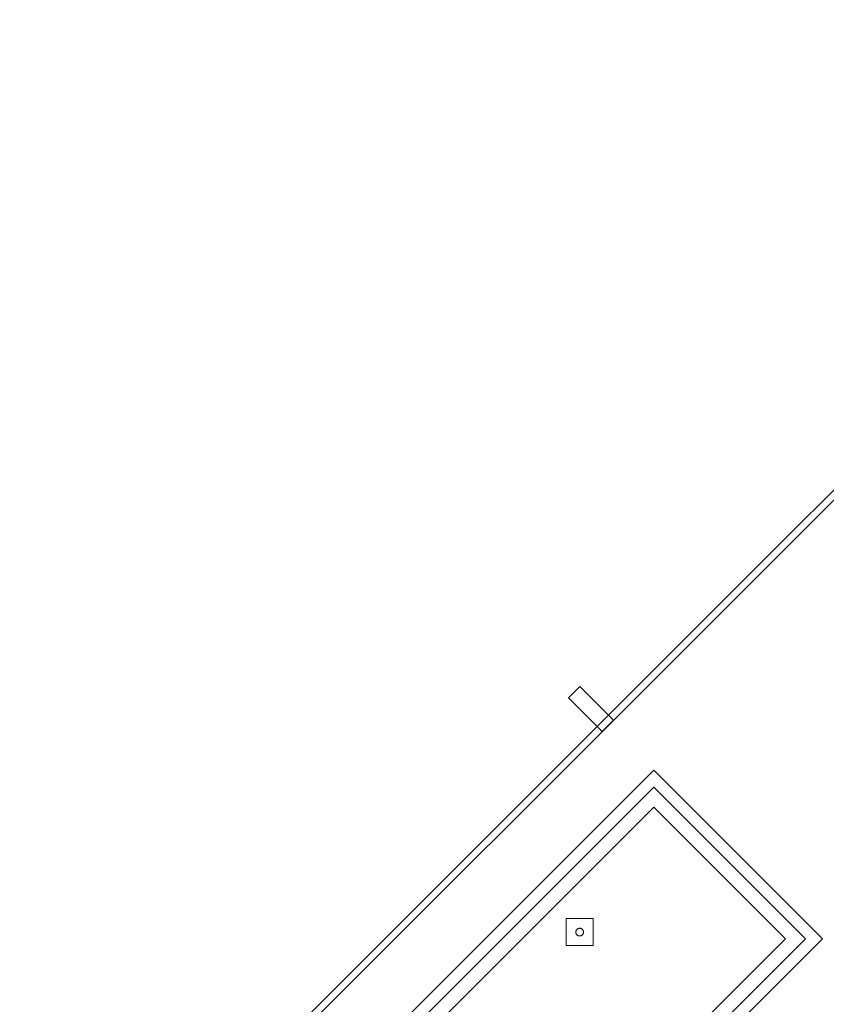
# Model space of a CAD drawing. Header units: metres. Extents: x 2172.2 to 2210.6, y 415.3 to 458.1.
# Tile 37 of 67: x 2173.1 to 2174.8, y 450.5 to 452.5. Entities that reach past the tile are written whole.
import ezdxf

# ---------------------------------------------------------------- set-up
doc = ezdxf.new("R2010")
doc.units = ezdxf.units.M
for name, color, linetype, lineweight in [('NC_N1_BANQUETTES', 7, 'CONTINUOUS', 13), ('NC_N1_GLAZING', 7, 'CONTINUOUS', 13), ('NC_N1_WALLS', 7, 'CONTINUOUS', 25)]:
    doc.layers.add(name, color=color, linetype=linetype, lineweight=lineweight)

# ---------------------------------------------------------------- blocks, each defined once
blk = doc.blocks.new('NC_N1_ARCHITECTURE')
at = {"layer": 'NC_N1_GLAZING', "linetype": 'CONTINUOUS', "lineweight": -2}
blk.add_lwpolyline([(-13.837099, 18.887014), (-13.826492, 18.876408), (-16.576925, 16.125977), (-16.58753, 16.136581)], close=True, dxfattribs=at)
at = {"layer": 'NC_N1_WALLS', "linetype": 'CONTINUOUS', "lineweight": -2}
blk.add_lwpolyline([(-15.722739, 17.121582), (-15.698698, 17.145624), (-15.627987, 17.074913), (-15.652029, 17.050871)], close=True, dxfattribs=at)
blk = doc.blocks.new('NC_N1_ANNEX_L_BANQUETTE')
at = {"color": 0, "linetype": 'CONTINUOUS', "lineweight": -2}
for points in [[(-1.05, -0.83), (-1.05, 1.05), (-0.55, 1.05), (-0.55, -0.55), (1.05, -0.55), (1.05, -1.05), (-0.83, -1.05), (-0.83, -0.83)], [(0.7, -0.96), (0.74, -0.92), (0.7, -0.88), (0.66, -0.92)], [(0.708, -0.92), (0.708, -0.9208), (0.7078, -0.9216), (0.7077, -0.9223), (0.7074, -0.9231), (0.7071, -0.9238), (0.7067, -0.9244), (0.7062, -0.9251), (0.7057, -0.9257), (0.7051, -0.9262), (0.7044, -0.9267), (0.7038, -0.9271), (0.7031, -0.9274), (0.7023, -0.9277), (0.7016, -0.9278), (0.7008, -0.928), (0.7, -0.928), (0.6992, -0.928), (0.6984, -0.9278), (0.6977, -0.9277), (0.6969, -0.9274), (0.6962, -0.9271), (0.6956, -0.9267), (0.6949, -0.9262), (0.6943, -0.9257), (0.6938, -0.9251), (0.6933, -0.9244), (0.6929, -0.9238), (0.6926, -0.9231), (0.6923, -0.9223), (0.6922, -0.9216), (0.692, -0.9208), (0.692, -0.92), (0.692, -0.9192), (0.6922, -0.9184), (0.6923, -0.9177), (0.6926, -0.9169), (0.6929, -0.9162), (0.6933, -0.9156), (0.6938, -0.9149), (0.6943, -0.9143), (0.6949, -0.9138), (0.6956, -0.9133), (0.6962, -0.9129), (0.6969, -0.9126), (0.6977, -0.9123), (0.6984, -0.9122), (0.6992, -0.912), (0.7, -0.912), (0.7008, -0.912), (0.7016, -0.9122), (0.7023, -0.9123), (0.7031, -0.9126), (0.7038, -0.9129), (0.7044, -0.9133), (0.7051, -0.9138), (0.7057, -0.9143), (0.7062, -0.9149), (0.7067, -0.9156), (0.7071, -0.9162), (0.7074, -0.9169), (0.7077, -0.9177), (0.7078, -0.9184), (0.708, -0.9192)]]:
    blk.add_lwpolyline(points, close=True, dxfattribs=at)
for points in [[(-0.55, -0.575), (1.025, -0.575), (1.025, -1.025), (-0.805, -1.025)], [(-0.55, -0.605), (0.995, -0.605), (0.995, -0.995), (-0.775, -0.995)]]:
    blk.add_lwpolyline(points, dxfattribs=at)

msp = doc.modelspace()

# ---------------------------------------------------------------- block references
at = {"layer": 'NC_N1_BANQUETTES', "linetype": 'CONTINUOUS', "yscale": -1, "rotation": 45}
msp.add_blockref('NC_N1_ANNEX_L_BANQUETTE', (2174.4564, 449.4851), dxfattribs=at)
at = {"layer": 'NC_N1_WALLS'}
msp.add_blockref('NC_N1_ARCHITECTURE', (2190, 434), dxfattribs=at)

doc.saveas('drawing.dxf')
